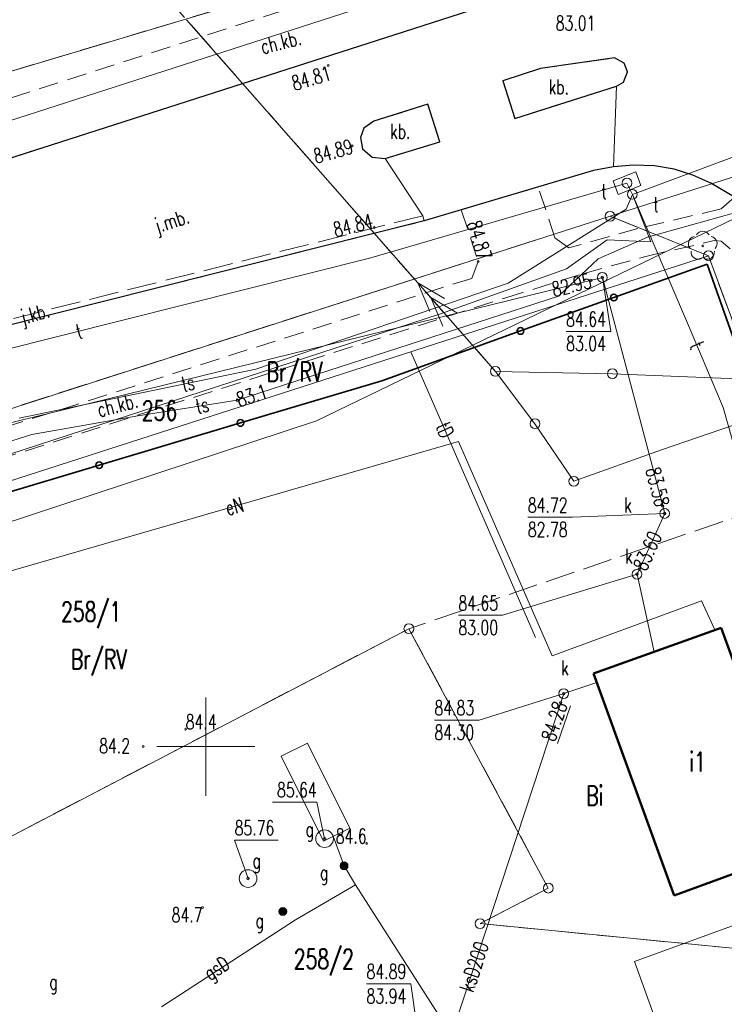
# Model space of a CAD drawing. Header units: metres. Extents: x 7395998 to 7397036, y 5813644 to 5814526.
# Tile 18 of 27: x 7396341 to 7396376, y 5814137 to 5814187. Entities that reach past the tile are written whole.
import ezdxf
from ezdxf.enums import TextEntityAlignment as Align

# ---------------------------------------------------------------- set-up
doc = ezdxf.new("R2010")
doc.units = ezdxf.units.M
doc.header["$MEASUREMENT"] = 0
for name, pattern in [('1', [0]), ('1_14', [1, -1]), ('1_OTKC', [1.5, 1, -0.5]), ('1_OTKJ', [2, 1.5, -0.5]), ('1_OTKK', [0]), ('1_OTKU', [2, 1.5, -0.5]), ('2_EGBU_A', [0]), ('3_SUEP_A', [0]), ('3_SUGP', [0]), ('3_SUKP', [0]), ('3_SUPK', [0]), ('3_SUPP_P', [2, 1.5, -0.5]), ('3_SUPW', [0]), ('3_SUTP_A', [0]), ('EGDE', [0]), ('EGKK', [2, 1.5, -0.5])]:
    doc.linetypes.add(name, pattern=pattern)
doc.layers.get('0').update_dxf_attribs({"color": 250, "linetype": 'CONTINUOUS', "lineweight": 100})
for name, color, linetype, lineweight in [('Dzialki', 7, 'EGDE', 18), ('EGBB_E_T_0', 7, 'CONTINUOUS', 20), ('EGBB_L_0', 7, '2_EGBU_A', 50), ('Kontury', 3, 'EGKK', 18), ('Numery_dzialek', 7, 'CONTINUOUS', 9), ('Numery_konturow', 3, 'CONTINUOUS', 9), ('OTK_E_T_0', 7, 'CONTINUOUS', 0), ('OTK_E_T_1', 7, 'CONTINUOUS', 0), ('OTK_E_T_3', 7, 'CONTINUOUS', 0), ('OTK_L_0', 7, '1_OTKJ', 18), ('OTK_L_1', 7, '1_OTKK', 25), ('OTK_L_2', 7, '1_OTKC', 18), ('OTK_L_4', 7, '1_OTKU', 18), ('OTO_L_0', 7, 'CONTINUOUS', 35), ('OTR_T_0', 7, 'CONTINUOUS', 18), ('OTR_T_1', 7, 'CONTINUOUS', 18), ('OTZ_T_0', 3, 'CONTINUOUS', 18), ('P_SUEP_L_0', 1, '3_SUPP_P', 18), ('Podzial_sekcyjny_krzyze', 7, '1', 0), ('Punkty', 7, 'CONTINUOUS', 18), ('SUEP_E_T_0', 1, 'CONTINUOUS', 0), ('SUEP_L_0', 1, '3_SUEP_A', 18), ('SUG_E_T_2', 52, 'CONTINUOUS', 0), ('SUG_T_1', 52, 'CONTINUOUS', 18), ('SUGP_E_T_0', 52, 'CONTINUOUS', 0), ('SUGP_L_0', 52, '3_SUGP', 18), ('SUGR_T_0', 52, 'CONTINUOUS', 18), ('SUK_T_3', 34, 'CONTINUOUS', 18), ('SUKP_E_T_0', 34, 'CONTINUOUS', 0), ('SUKP_L_0', 34, '3_SUKP', 18), ('SUKR_T_0', 34, 'CONTINUOUS', 18), ('SUNR_T_0', 7, 'CONTINUOUS', 18), ('SUP_E_T_1', 7, 'CONTINUOUS', 0), ('SUP_L_1', 7, '3_SUPK', 18), ('SUP_L_3', 7, '3_SUPW', 18), ('SUP_T_0', 7, 'CONTINUOUS', 18), ('SUP_T_2', 7, 'CONTINUOUS', 18), ('SUP_T_4', 7, 'CONTINUOUS', 18), ('SUTP_E_T_0', 30, 'CONTINUOUS', 0), ('SUTP_L_0', 30, '3_SUTP_A', 18), ('SUTR_T_0', 30, 'CONTINUOUS', 18)]:
    doc.layers.add(name, color=color, linetype=linetype, lineweight=lineweight)
doc.styles.get("Standard").update_dxf_attribs({"font": 'Simplex.SHX', "width": 0.75})

# ---------------------------------------------------------------- blocks, each defined once
blk = doc.blocks.new('GRT')
at = {"linetype": 'Continuous'}
blk.add_circle((0, 0), 0.25, dxfattribs=at)
blk = doc.blocks.new('2_OTRN')
at = {"linetype": 'Continuous'}
blk.add_circle((0, 0), 0.045, dxfattribs=at)
blk = doc.blocks.new('2_OTRS')
at = {"linetype": 'Continuous'}
blk.add_circle((0, 0), 0.045, dxfattribs=at)
blk = doc.blocks.new('2_OTZL')
at = {"linetype": 'Continuous'}
blk.add_circle((0, 0), 0.045, dxfattribs=at)
for centre, start, end in [((0, 0.375), 30.1401, 149.8599), ((-0.357, 0.116), 102.1445, 221.86), ((0.357, 0.116), 318.14, 77.8555), ((-0.22, -0.303), 174.1482, 293.8542), ((0.22, -0.303), 246.1458, 5.8518)]:
    blk.add_arc(centre, 0.375, start, end, dxfattribs=at)
blk = doc.blocks.new('4_SUGU')
at = {"linetype": 'Continuous'}
for radius in [0.2, 0.175, 0.15, 0.125, 0.1, 0.075, 0.05, 0.025, 0.00715]:
    blk.add_circle((0, 0), radius, dxfattribs=at)
blk = doc.blocks.new('4_SUPS')
at = {"linetype": 'Continuous'}
blk.add_circle((0, 0), 0.0625, dxfattribs=at)
blk = doc.blocks.new('4_SUKS')
at = {"linetype": 'Continuous'}
blk.add_circle((0, 0), 0.25, dxfattribs=at)
blk = doc.blocks.new('4_SUPP')
at = {"linetype": 'Continuous'}
blk.add_circle((0, 0), 0.25, dxfattribs=at)
blk = doc.blocks.new('4_SUPK')
at = {"linetype": 'Continuous'}
blk.add_circle((0, 0), 0.25, dxfattribs=at)
blk = doc.blocks.new('4_SUPW')
at = {"linetype": 'Continuous'}
blk.add_circle((0, 0), 0.25, dxfattribs=at)

msp = doc.modelspace()

# ---------------------------------------------------------------- linework, layer by layer
at = {"layer": 'Dzialki'}
for p, q in [((7396339.76, 5814184.32), (7396357.17, 5814189.52)), ((7396397.26, 5814185.58), (7396370.59, 5814177.02)), ((7396370.59, 5814177.02), (7396319.64, 5814160.67)), ((7396375.6, 5814175.01), (7396370.59, 5814177.02)), ((7396320.57, 5814157.27), (7396375.6, 5814175.01)), ((7396377.33, 5814170.33), (7396375.6, 5814175.01)), ((7396329.82, 5814140.08), (7396360.34, 5814156.01)), ((7396360.34, 5814156.01), (7396367.44, 5814142.79)), ((7396367.44, 5814142.79), (7396363.97, 5814140.98)), ((7396363.97, 5814140.98), (7396384.16, 5814139.02))]:
    msp.add_line(p, q, dxfattribs=at)
at = {"layer": 'EGBB_L_0', "linetype": '2_EGBU_A'}
for p, q in [((7396376.24, 5814156.06), (7396369.75, 5814153.72)), ((7396380.33, 5814144.8), (7396376.24, 5814156.06)), ((7396369.75, 5814153.72), (7396373.85, 5814142.42)), ((7396373.85, 5814142.42), (7396380.33, 5814144.8))]:
    msp.add_line(p, q, dxfattribs=at)
at = {"layer": 'Kontury'}
for p, q in [((7396339.76, 5814184.32), (7396357.17, 5814189.52)), ((7396370.59, 5814177.02), (7396319.64, 5814160.67)), ((7396375.6, 5814175.01), (7396370.59, 5814177.02)), ((7396377.33, 5814170.33), (7396375.6, 5814175.01)), ((7396380.11, 5814162.76), (7396360.34, 5814156.01)), ((7396329.82, 5814140.08), (7396360.34, 5814156.01)), ((7396360.34, 5814156.01), (7396367.44, 5814142.79)), ((7396367.44, 5814142.79), (7396363.97, 5814140.98)), ((7396363.97, 5814140.98), (7396384.16, 5814139.02))]:
    msp.add_line(p, q, dxfattribs=at)
at = {"layer": 'OTK_L_0', "linetype": '1_OTKJ'}
for p, q in [((7396360.12, 5814186.44), (7396363.92, 5814187.66)), ((7396333.34, 5814177.85), (7396360.12, 5814186.44)), ((7396367.05, 5814184.56), (7396370.81, 5814185.09)), ((7396370.81, 5814185.09), (7396371.31, 5814184.83)), ((7396371.31, 5814184.83), (7396371.48, 5814184.38)), ((7396365.12, 5814183.93), (7396367.05, 5814184.56)), ((7396371.48, 5814184.38), (7396371.27, 5814183.86)), ((7396365.74, 5814182.01), (7396365.12, 5814183.93)), ((7396371.27, 5814183.86), (7396370.91, 5814183.65)), ((7396370.91, 5814183.65), (7396365.74, 5814182.01)), ((7396358.56, 5814181.87), (7396361.31, 5814182.73)), ((7396361.31, 5814182.73), (7396361.91, 5814180.81)), ((7396358.04, 5814181.51), (7396358.56, 5814181.87)), ((7396357.88, 5814181.03), (7396358.04, 5814181.51)), ((7396357.97, 5814180.46), (7396357.88, 5814181.03)), ((7396361.91, 5814180.81), (7396359.13, 5814179.96)), ((7396358.47, 5814180.04), (7396357.97, 5814180.46)), ((7396359.13, 5814179.96), (7396358.47, 5814180.04)), ((7396361.12, 5814176.79), (7396369.75, 5814179.36)), ((7396369.75, 5814179.36), (7396370.77, 5814179.54)), ((7396370.77, 5814179.54), (7396371.78, 5814179.63)), ((7396371.78, 5814179.63), (7396372.85, 5814179.59)), ((7396372.85, 5814179.59), (7396373.85, 5814179.43)), ((7396373.85, 5814179.43), (7396374.8, 5814179.11)), ((7396374.8, 5814179.11), (7396375.72, 5814178.71)), ((7396375.72, 5814178.71), (7396376.92, 5814177.99)), ((7396361.05, 5814177.05), (7396324.38, 5814167.84)), ((7396326.25, 5814168.03), (7396361.12, 5814176.79)), ((7396361.12, 5814176.79), (7396361.05, 5814177.05))]:
    msp.add_line(p, q, dxfattribs=at)
at = {"layer": 'OTK_L_0', "linetype": '1_14'}
for p, q in [((7396370.77, 5814179.54), (7396370.91, 5814183.65)), ((7396361.05, 5814177.05), (7396359.13, 5814179.96))]:
    msp.add_line(p, q, dxfattribs=at)
at = {"layer": 'OTK_L_1', "linetype": '1_OTKK'}
for p, q in [((7396360.12, 5814186.44), (7396363.92, 5814187.66)), ((7396333.34, 5814177.85), (7396360.12, 5814186.44)), ((7396370.81, 5814185.09), (7396367.05, 5814184.56)), ((7396371.31, 5814184.83), (7396370.81, 5814185.09)), ((7396371.48, 5814184.38), (7396371.31, 5814184.83)), ((7396367.05, 5814184.56), (7396365.12, 5814183.93)), ((7396371.27, 5814183.86), (7396371.48, 5814184.38)), ((7396365.12, 5814183.93), (7396365.74, 5814182.01)), ((7396370.91, 5814183.65), (7396371.27, 5814183.86)), ((7396365.74, 5814182.01), (7396370.91, 5814183.65)), ((7396361.31, 5814182.73), (7396358.56, 5814181.87)), ((7396361.91, 5814180.81), (7396361.31, 5814182.73)), ((7396358.56, 5814181.87), (7396358.04, 5814181.51)), ((7396358.04, 5814181.51), (7396357.88, 5814181.03)), ((7396357.88, 5814181.03), (7396357.97, 5814180.46)), ((7396359.13, 5814179.96), (7396361.91, 5814180.81)), ((7396357.97, 5814180.46), (7396358.47, 5814180.04)), ((7396358.47, 5814180.04), (7396359.13, 5814179.96)), ((7396369.75, 5814179.36), (7396361.12, 5814176.79)), ((7396370.77, 5814179.54), (7396369.75, 5814179.36)), ((7396371.78, 5814179.63), (7396370.77, 5814179.54)), ((7396372.85, 5814179.59), (7396371.78, 5814179.63)), ((7396373.85, 5814179.43), (7396372.85, 5814179.59)), ((7396374.8, 5814179.11), (7396373.85, 5814179.43)), ((7396375.72, 5814178.71), (7396374.8, 5814179.11)), ((7396376.92, 5814177.99), (7396375.72, 5814178.71)), ((7396361.12, 5814176.79), (7396326.25, 5814168.03))]:
    msp.add_line(p, q, dxfattribs=at)
at = {"layer": 'OTK_L_2', "linetype": '1_OTKC'}
for p, q in [((7396358.18, 5814188.87), (7396331.5, 5814180.31)), ((7396360.12, 5814186.44), (7396363.92, 5814187.66)), ((7396333.34, 5814177.85), (7396360.12, 5814186.44)), ((7396366.921, 5814178.518), (7396363.007, 5814177.352)), ((7396367.78, 5814175.92), (7396366.921, 5814178.518)), ((7396376.92, 5814177.99), (7396376.25, 5814177.4)), ((7396363.007, 5814177.352), (7396363.87, 5814174.72)), ((7396376.25, 5814177.4), (7396372, 5814176.4)), ((7396372, 5814176.4), (7396368.48, 5814175.41)), ((7396368.48, 5814175.41), (7396367.78, 5814175.92)), ((7396372.41, 5814174.98), (7396375.89, 5814175.78)), ((7396375.89, 5814175.78), (7396376.24, 5814175.75)), ((7396376.24, 5814175.75), (7396376.71, 5814175.36)), ((7396363.87, 5814174.72), (7396363.54, 5814173.86)), ((7396369.2, 5814174.09), (7396372.41, 5814174.98)), ((7396363.54, 5814173.86), (7396324.62, 5814161.43)), ((7396365.22, 5814172.85), (7396369.2, 5814174.09)), ((7396325.08, 5814160.05), (7396365.22, 5814172.85))]:
    msp.add_line(p, q, dxfattribs=at)
at = {"layer": 'OTK_L_4', "linetype": '1_OTKU'}
for p, q in [((7396370.81, 5814185.09), (7396367.05, 5814184.56)), ((7396371.31, 5814184.83), (7396370.81, 5814185.09)), ((7396371.48, 5814184.38), (7396371.31, 5814184.83)), ((7396367.05, 5814184.56), (7396365.12, 5814183.93)), ((7396371.27, 5814183.86), (7396371.48, 5814184.38)), ((7396365.12, 5814183.93), (7396365.74, 5814182.01)), ((7396370.91, 5814183.65), (7396371.27, 5814183.86)), ((7396365.74, 5814182.01), (7396370.91, 5814183.65)), ((7396361.31, 5814182.73), (7396358.56, 5814181.87)), ((7396361.91, 5814180.81), (7396361.31, 5814182.73)), ((7396358.56, 5814181.87), (7396358.04, 5814181.51)), ((7396358.04, 5814181.51), (7396357.88, 5814181.03)), ((7396357.88, 5814181.03), (7396357.97, 5814180.46)), ((7396359.13, 5814179.96), (7396361.91, 5814180.81)), ((7396357.97, 5814180.46), (7396358.47, 5814180.04)), ((7396358.47, 5814180.04), (7396359.13, 5814179.96))]:
    msp.add_line(p, q, dxfattribs=at)
at = {"layer": 'OTO_L_0'}
for p, q in [((7396370.778, 5814172.884), (7396375.532, 5814174.59)), ((7396375.532, 5814174.59), (7396378.021, 5814167.515)), ((7396366.024, 5814171.178), (7396370.778, 5814172.884)), ((7396358.965, 5814168.645), (7396366.024, 5814171.178)), ((7396351.765, 5814166.492), (7396358.965, 5814168.645)), ((7396344.565, 5814164.34), (7396351.765, 5814166.492)), ((7396337.366, 5814162.188), (7396344.565, 5814164.34))]:
    msp.add_line(p, q, dxfattribs=at)
for centre in [(7396370.778, 5814172.884), (7396366.024, 5814171.178), (7396351.765, 5814166.492), (7396344.565, 5814164.34)]:
    msp.add_circle(centre, 0.17, dxfattribs=at)
at = {"layer": 'P_SUEP_L_0', "linetype": '3_SUPP_P'}
msp.add_line((7396364.75, 5814169.12), (7396345.06, 5814191.548), dxfattribs=at)
at = {"layer": 'Podzial_sekcyjny_krzyze'}
for p, q in [((7396350, 5814147.5), (7396350, 5814152.5)), ((7396347.5, 5814150), (7396352.5, 5814150))]:
    msp.add_line(p, q, dxfattribs=at)
at = {"layer": 'SUEP_L_0', "linetype": '3_SUEP_A'}
for p, q in [((7396360.791, 5814173.629), (7396349.018, 5814187.039)), ((7396364.75, 5814169.12), (7396360.791, 5814173.629)), ((7396361.405, 5814172.172), (7396360.791, 5814173.629)), ((7396360.791, 5814173.629), (7396362.157, 5814172.832)), ((7396362.065, 5814171.42), (7396361.451, 5814172.877)), ((7396361.451, 5814172.877), (7396362.817, 5814172.08)), ((7396364.75, 5814169.12), (7396366.76, 5814166.45)), ((7396364.75, 5814169.12), (7396370.71, 5814169)), ((7396370.71, 5814169), (7396377.5, 5814168.72)), ((7396373.201, 5814165.122), (7396381.253, 5814167.869)), ((7396366.76, 5814166.45), (7396368.742, 5814163.52)), ((7396336.006, 5814157.789), (7396362.875, 5814165.549)), ((7396362.875, 5814165.549), (7396367.642, 5814154.622)), ((7396368.742, 5814163.52), (7396373.201, 5814165.122)), ((7396367.642, 5814154.622), (7396375.244, 5814157.426)), ((7396375.244, 5814157.426), (7396375.922, 5814155.945))]:
    msp.add_line(p, q, dxfattribs=at)
at = {"layer": 'SUGP_L_0', "linetype": '3_SUGP'}
for p, q in [((7396356.481, 5814145.432), (7396357.039, 5814143.926)), ((7396357.039, 5814143.926), (7396357.619, 5814142.961)), ((7396357.619, 5814142.961), (7396354.562, 5814141.183)), ((7396357.619, 5814142.961), (7396374.585, 5814116.462)), ((7396354.562, 5814141.183), (7396347.744, 5814136.744))]:
    msp.add_line(p, q, dxfattribs=at)
at = {"layer": 'SUGR_T_0', "linetype": 'Continuous', "lineweight": 0}
for p, q in [((7396353.395, 5814147.169), (7396355.648, 5814147.169)), ((7396356.05, 5814145.31), (7396355.648, 5814147.169)), ((7396352.15, 5814143.28), (7396351.465, 5814145.233)), ((7396351.465, 5814145.233), (7396353.691, 5814145.233))]:
    msp.add_line(p, q, dxfattribs=at)
at = {"layer": 'SUKP_L_0', "linetype": '3_SUKP'}
for p, q in [((7396365.889, 5814190.236), (7396324.291, 5814176.814)), ((7396355.636, 5814166.598), (7396386.325, 5814181.477)), ((7396327.43, 5814163.4), (7396370.195, 5814173.905)), ((7396370.195, 5814173.905), (7396373.372, 5814161.88)), ((7396336.26, 5814160.215), (7396355.636, 5814166.598)), ((7396373.372, 5814161.88), (7396371.96, 5814158.786)), ((7396371.96, 5814158.786), (7396372.833, 5814154.832)), ((7396368.227, 5814152.699), (7396369.915, 5814153.265)), ((7396361.343, 5814131.744), (7396368.227, 5814152.699))]:
    msp.add_line(p, q, dxfattribs=at)
at = {"layer": 'SUNR_T_0', "linetype": 'Continuous', "lineweight": 0}
for p, q in [((7396370.195, 5814173.905), (7396370.631, 5814171.16)), ((7396368.351, 5814171.16), (7396370.631, 5814171.16)), ((7396366.399, 5814161.684), (7396368.679, 5814161.684)), ((7396373.372, 5814161.88), (7396368.679, 5814161.684)), ((7396371.96, 5814158.786), (7396365.115, 5814156.691)), ((7396362.862, 5814156.691), (7396365.115, 5814156.691)), ((7396368.227, 5814152.699), (7396363.924, 5814151.353)), ((7396361.644, 5814151.353), (7396363.924, 5814151.353)), ((7396358.184, 5814137.915), (7396360.437, 5814137.915)), ((7396361.343, 5814131.744), (7396360.437, 5814137.915))]:
    msp.add_line(p, q, dxfattribs=at)
at = {"layer": 'SUP_L_1', "linetype": '3_SUPK'}
for p, q in [((7396371.899, 5814179.295), (7396370.742, 5814178.837)), ((7396372.154, 5814178.587), (7396371.899, 5814179.295)), ((7396370.742, 5814178.837), (7396371.007, 5814178.139)), ((7396371.007, 5814178.139), (7396372.154, 5814178.587)), ((7396355.183, 5814150.18), (7396353.844, 5814149.517)), ((7396357.327, 5814145.85), (7396355.183, 5814150.18)), ((7396353.844, 5814149.517), (7396355.988, 5814145.187)), ((7396355.988, 5814145.187), (7396357.327, 5814145.85))]:
    msp.add_line(p, q, dxfattribs=at)
at = {"layer": 'SUP_L_3', "linetype": '3_SUPW'}
for centre in [(7396356.05, 5814145.31), (7396352.15, 5814143.28)]:
    msp.add_circle(centre, 0.45, dxfattribs=at)
at = {"layer": 'SUTP_L_0', "linetype": '3_SUTP_A'}
for p, q in [((7396388.385, 5814184.332), (7396371.722, 5814178.139)), ((7396358.4, 5814174.91), (7396371.449, 5814178.712)), ((7396371.722, 5814178.139), (7396371.449, 5814178.712)), ((7396371.722, 5814178.139), (7396371.402, 5814177.391)), ((7396374.584, 5814171.463), (7396371.722, 5814178.139)), ((7396372.664, 5814175.72), (7396371.722, 5814178.139)), ((7396371.402, 5814177.391), (7396365.398, 5814173.608)), ((7396376.88, 5814177.18), (7396372.5, 5814175.96)), ((7396368.363, 5814174.339), (7396370.433, 5814175.824)), ((7396372.5, 5814175.96), (7396369.98, 5814174.86)), ((7396370.433, 5814175.824), (7396372.664, 5814175.72)), ((7396358.4, 5814174.91), (7396326.02, 5814166.77)), ((7396369.98, 5814174.86), (7396367.96, 5814172.95)), ((7396361.949, 5814172.054), (7396368.363, 5814174.339)), ((7396365.398, 5814173.608), (7396352.537, 5814169.227)), ((7396367.96, 5814172.95), (7396351.6, 5814167.65)), ((7396339.966, 5814164.887), (7396361.949, 5814172.054)), ((7396374.584, 5814171.463), (7396376.344, 5814167.285)), ((7396360.438, 5814170.119), (7396366.794, 5814155.559)), ((7396352.537, 5814169.227), (7396340.483, 5814166.741)), ((7396351.6, 5814167.65), (7396346.53, 5814166.85)), ((7396376.344, 5814167.285), (7396379.912, 5814154.582)), ((7396346.53, 5814166.85), (7396341.13, 5814165.91)), ((7396341.13, 5814165.91), (7396337.14, 5814164.63)), ((7396402.39, 5814150.262), (7396371.838, 5814139.048)), ((7396371.838, 5814139.048), (7396376.062, 5814127.345))]:
    msp.add_line(p, q, dxfattribs=at)

# ---------------------------------------------------------------- block references
at = {"layer": 'OTR_T_0'}
for p in [(7396356.23, 5814184.71), (7396357.46, 5814180.61), (7396358.57, 5814176.45)]:
    msp.add_blockref('2_OTRS', p, dxfattribs=at)
at = {"layer": 'OTR_T_0', "rotation": 269.9999974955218}
msp.add_blockref('2_OTRS', (7396363.87, 5814174.72), dxfattribs=at)
at = {"layer": 'OTR_T_1'}
for p in [(7396348.97, 5814150.89), (7396346.809, 5814150.012), (7396358.19, 5814145.07), (7396349.83, 5814141.8)]:
    msp.add_blockref('2_OTRN', p, dxfattribs=at)
at = {"layer": 'OTZ_T_0'}
msp.add_blockref('2_OTZL', (7396375.306, 5814175.511), dxfattribs=at)
at = {"layer": 'Punkty'}
for p in [(7396370.59, 5814177.02), (7396375.6, 5814175.01), (7396360.34, 5814156.01), (7396367.44, 5814142.79), (7396363.97, 5814140.98)]:
    msp.add_blockref('GRT', p, dxfattribs=at)
at = {"layer": 'SUG_T_1'}
for p in [(7396357.039, 5814143.926), (7396353.92, 5814141.6)]:
    msp.add_blockref('4_SUGU', p, dxfattribs=at)
at = {"layer": 'SUGR_T_0'}
for p in [(7396356.05, 5814145.31), (7396352.15, 5814143.28)]:
    msp.add_blockref('4_SUPS', p, dxfattribs=at)
at = {"layer": 'SUK_T_3'}
for p in [(7396370.195, 5814173.905), (7396373.372, 5814161.88), (7396371.96, 5814158.786), (7396368.227, 5814152.699)]:
    msp.add_blockref('4_SUKS', p, dxfattribs=at)
at = {"layer": 'SUKR_T_0'}
for p in [(7396369.608, 5814173.759), (7396373.272, 5814162.257), (7396372.079, 5814159.047)]:
    msp.add_blockref('4_SUPS', p, dxfattribs=at)
at = {"layer": 'SUNR_T_0'}
for p in [(7396370.195, 5814173.905), (7396373.372, 5814161.88), (7396371.96, 5814158.786), (7396368.227, 5814152.699), (7396368.072, 5814152.243)]:
    msp.add_blockref('4_SUPS', p, dxfattribs=at)
at = {"layer": 'SUP_T_0'}
msp.add_blockref('4_SUPK', (7396371.722, 5814178.139), dxfattribs=at)
at = {"layer": 'SUP_T_2'}
for p in [(7396364.75, 5814169.12), (7396370.71, 5814169), (7396366.76, 5814166.45), (7396368.742, 5814163.52)]:
    msp.add_blockref('4_SUPP', p, dxfattribs=at)
at = {"layer": 'SUP_T_4'}
for p in [(7396371.449, 5814178.712), (7396371.722, 5814178.139), (7396370.195, 5814173.905), (7396373.372, 5814161.88), (7396371.96, 5814158.786), (7396368.227, 5814152.699)]:
    msp.add_blockref('4_SUPW', p, dxfattribs=at)
at = {"layer": 'SUTR_T_0'}
msp.add_blockref('4_SUPS', (7396351.6, 5814167.65), dxfattribs=at)

# ---------------------------------------------------------------- texts
at = {"layer": 'EGBB_E_T_0', "width": 0.7}
msp.add_text('i1', height=1, dxfattribs=at).set_placement((7396375.043, 5814149.25), align=Align.MIDDLE)
at = {"layer": 'Numery_dzialek', "width": 0.7}
for s, p in [('256', (7396346.74, 5814167.62)), ('258/1', (7396342.625, 5814157.374)), ('258/2', (7396354.48, 5814139.68))]:
    msp.add_text(s, height=1, dxfattribs=at).set_placement(p, align=Align.TOP_LEFT)
at = {"layer": 'Numery_konturow', "width": 0.7}
for s, p in [('Br/RV', (7396353.09, 5814169.6)), ('Br/RV', (7396343.12, 5814154.952)), ('Bi', (7396369.37, 5814147.998))]:
    msp.add_text(s, height=1, dxfattribs=at).set_placement(p, align=Align.TOP_LEFT)
at = {"layer": 'OTK_E_T_0', "lineweight": 9, "width": 0.7}
for s, rotation, p in [('j.mb.', 17.6223, (7396348.297, 5814176.688)), ('j.kb.', 15.51, (7396341.322, 5814171.965))]:
    msp.add_text(s, height=0.75, rotation=rotation, dxfattribs=at).set_placement(p, align=Align.MIDDLE)
at = {"layer": 'OTK_E_T_1', "lineweight": 9, "width": 0.7}
for rotation, p in [(14.0362, (7396353.82, 5814185.897)), (14.4703, (7396345.497, 5814167.404))]:
    msp.add_text('ch.kb.', height=0.75, rotation=rotation, dxfattribs=at).set_placement(p, align=Align.MIDDLE)
at = {"layer": 'OTK_E_T_3', "lineweight": 9, "width": 0.7}
msp.add_text('kb.', height=0.75, rotation=359.6548, dxfattribs=at).set_placement((7396367.978, 5814183.612), align=Align.MIDDLE)
msp.add_text('kb.', height=0.75, dxfattribs=at).set_placement((7396359.902, 5814181.35), align=Align.MIDDLE)
at = {"layer": 'OTR_T_0', "lineweight": 9, "width": 0.7}
msp.add_text('84.81', height=0.75, rotation=16.6822, dxfattribs=at).set_placement((7396356.23, 5814184.71), align=Align.TOP_RIGHT)
msp.add_text('84.89', height=0.75, rotation=15.7987, dxfattribs=at).set_placement((7396357.46, 5814180.61), align=Align.MIDDLE_RIGHT)
for s, rotation, p in [('84.84', 14.2172, (7396358.57, 5814176.45)), ('84.87', 286.8939, (7396363.87, 5814174.72))]:
    msp.add_text(s, height=0.75, rotation=rotation, dxfattribs=at).set_placement(p, align=Align.RIGHT)
at = {"layer": 'OTR_T_1', "lineweight": 9, "width": 0.7}
msp.add_text('84.4', height=0.75, dxfattribs=at).set_placement((7396348.97, 5814150.89))
for s, p in [('84.2', (7396346.141, 5814150.417)), ('84.7', (7396349.83, 5814141.8))]:
    msp.add_text(s, height=0.75, dxfattribs=at).set_placement(p, align=Align.TOP_RIGHT)
msp.add_text('84.6', height=0.75, dxfattribs=at).set_placement((7396358.19, 5814145.07), align=Align.RIGHT)
at = {"layer": 'SUEP_E_T_0', "lineweight": 9, "width": 0.7}
msp.add_text('eN', height=0.75, rotation=16.1112, dxfattribs=at).set_placement((7396351.445, 5814162.248), align=Align.MIDDLE)
at = {"layer": 'SUG_E_T_2', "lineweight": 9, "width": 0.7}
for p in [(7396355.809, 5814143.96), (7396352.525, 5814141.51), (7396342.024, 5814138.382)]:
    msp.add_text('g', height=0.75, dxfattribs=at).set_placement(p, align=Align.TOP_LEFT)
at = {"layer": 'SUGP_E_T_0', "lineweight": 9, "width": 0.7}
msp.add_text('gsD', height=0.75, rotation=33.0661, dxfattribs=at).set_placement((7396350.61, 5814138.61), align=Align.MIDDLE)
at = {"layer": 'SUGR_T_0', "lineweight": 9, "width": 0.7}
msp.add_text('85.64', height=0.75, dxfattribs=at).set_placement((7396355.648, 5814147.419), align=Align.RIGHT)
msp.add_text('85.76', height=0.75, dxfattribs=at).set_placement((7396351.465, 5814145.483))
at = {"layer": 'SUKP_E_T_0', "lineweight": 9, "width": 0.7}
msp.add_text('ksD200', height=0.75, rotation=71.81, dxfattribs=at).set_placement((7396363.657, 5814138.789), align=Align.MIDDLE)
at = {"layer": 'SUKR_T_0', "lineweight": 9, "width": 0.7}
msp.add_text('83.01', height=0.75, dxfattribs=at).set_placement((7396367.818, 5814187.243), align=Align.TOP_LEFT)
for s, rotation, p in [('82.95', 13.8913, (7396369.608, 5814173.759)), ('83.58', 284.7959, (7396373.272, 5814162.257))]:
    msp.add_text(s, height=0.75, rotation=rotation, dxfattribs=at).set_placement(p, align=Align.MIDDLE_RIGHT)
msp.add_text('83.60', height=0.75, rotation=65.4623, dxfattribs=at).set_placement((7396372.079, 5814159.047), align=Align.MIDDLE_LEFT)
at = {"layer": 'SUNR_T_0', "lineweight": 9, "width": 0.7}
for s, p in [('84.64', (7396368.351, 5814172.16)), ('83.04', (7396368.351, 5814170.91)), ('84.72', (7396366.399, 5814162.684)), ('82.78', (7396366.399, 5814161.434)), ('84.65', (7396362.862, 5814157.691)), ('83.00', (7396362.862, 5814156.441)), ('84.83', (7396361.644, 5814152.353)), ('84.30', (7396361.644, 5814151.103)), ('84.89', (7396358.184, 5814138.915)), ('83.94', (7396358.184, 5814137.665))]:
    msp.add_text(s, height=0.75, dxfattribs=at).set_placement(p, align=Align.TOP_LEFT)
msp.add_text('%%U84.28', height=0.75, rotation=71.2335, dxfattribs=at).set_placement((7396368.072, 5814152.243), align=Align.MIDDLE_RIGHT)
at = {"layer": 'SUP_E_T_1', "lineweight": 9, "width": 0.7}
for p in [(7396370.146, 5814178.661), (7396372.786, 5814178)]:
    msp.add_text('t', height=0.75, dxfattribs=at).set_placement(p, align=Align.TOP_LEFT)
for s, p in [('k', (7396371.306, 5814161.937)), ('k', (7396371.354, 5814159.324)), ('k', (7396368.092, 5814153.641)), ('g', (7396355.078, 5814145.416)), ('g', (7396352.375, 5814143.814))]:
    msp.add_text(s, height=0.75, dxfattribs=at).set_placement(p)
at = {"layer": 'SUTP_E_T_0', "lineweight": 9, "width": 0.7}
for s, rotation, p in [('t', 14.1112, (7396343.532, 5814171.172)), ('t', 292.8397, (7396375.01, 5814170.453)), ('ts', 11.651, (7396349.084, 5814168.515)), ('ts', 12.5288, (7396349.809, 5814167.391)), ('tD', 293.5808, (7396362.18, 5814166.129))]:
    msp.add_text(s, height=0.75, rotation=rotation, dxfattribs=at).set_placement(p, align=Align.MIDDLE)
at = {"layer": 'SUTR_T_0', "lineweight": 9, "width": 0.7}
msp.add_text('83.1', height=0.75, rotation=18.0371, dxfattribs=at).set_placement((7396351.6, 5814167.65), align=Align.MIDDLE_LEFT)

doc.saveas('drawing.dxf')
